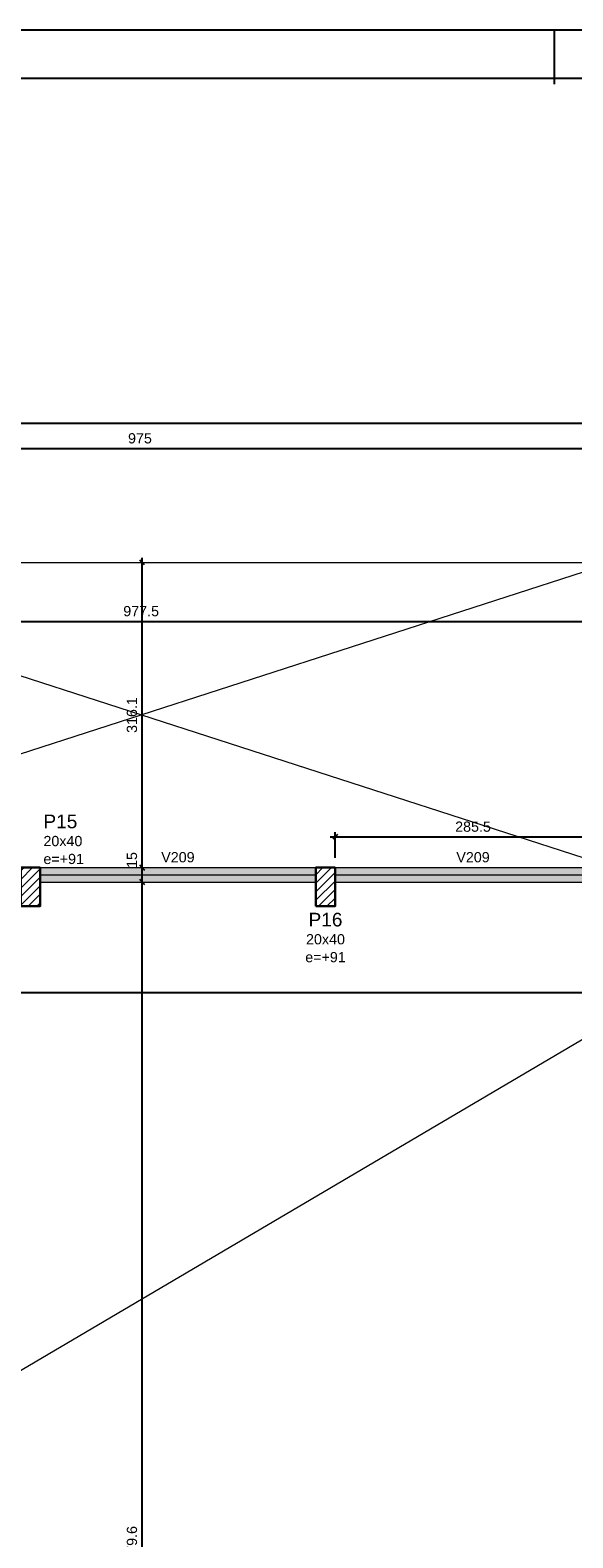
# Model space of a CAD drawing. Header units: millimetres. Extents: x 0 to 119, y 0 to 84.
# Tile 35 of 42: x 53 to 64, y 53 to 84. Entities that reach past the tile are written whole.
import ezdxf

# ---------------------------------------------------------------- set-up
doc = ezdxf.new("R2010")
doc.units = ezdxf.units.MM
doc.header["$MEASUREMENT"] = 0
doc.linetypes.add('NULL', pattern=[0])
doc.layers.get('0').update_dxf_attribs({"lineweight": 18})
for name, color, linetype, lineweight in [('FO-Aberturas', 7, 'Continuous', 5), ('FO-Cotas', 5, 'Continuous', 5), ('FO-Eixos', 5, 'Continuous', 5), ('FO-Hachura pilar que passa', 19, 'Continuous', 5), ('FO-Hachura viga', 43, 'Continuous', 5), ('FO-Pilares', 4, 'Continuous', 30), ('FO-Textos das vigas', 7, 'Continuous', 5), ('FO-Textos dos pilares', 7, 'Continuous', 5), ('FO-Vigas', 1, 'Continuous', 20)]:
    doc.layers.add(name, color=color, linetype=linetype, lineweight=lineweight)
doc.layers.add('SEDUC_MARF', color=1, linetype='Continuous')
doc.layers.add('SEDUC_MARGG', color=7, linetype='Continuous')
doc.styles.add('Arial', font='txt')
doc.dimstyles.new('UM_50.000000', dxfattribs={"dimtxt": 0.18, "dimasz": 0.1, "dimexe": 0.1, "dimexo": 0.2, "dimgap": 0, "dimtad": 1, "dimtih": 1, "dimtoh": 1, "dimdec": 1, "dimlfac": 50, "dimzin": 0, "dimdsep": 46, "dimtxsty": 'Standard', "dimcen": 0.09, "dimdle": 0.1, "dimadec": 1, "dimazin": 2, "dimtfac": 1, "dimtdec": 4, "dimtofl": 0, "dimtmove": 0, "dimatfit": 3, "dimfxl": 1, "dimtolj": 1, "dimarcsym": 0})

# ---------------------------------------------------------------- blocks, each defined once
blk = doc.blocks.new('_Oblique')
at = {"color": 0, "linetype": 'ByBlock', "lineweight": -2}
blk.add_line((-0.5, -0.5), (0.5, 0.5), dxfattribs=at)
blk = doc.blocks.new('*D15')
at = {"layer": 'Defpoints', "color": 0}
for p in [(64.577, 75.429), (45.077, 74.015), (64.577, 73.349)]:
    blk.add_point(p, dxfattribs=at)
at = {"layer": 'FO-Cotas', "color": 0, "lineweight": -2}
for p, q in [((44.977, 75.429), (64.677, 75.429)), ((45.077, 74.215), (45.077, 75.529)), ((64.577, 73.549), (64.577, 75.529))]:
    blk.add_line(p, q, dxfattribs=at)
at = {"layer": 'FO-Cotas', "color": 0, "lineweight": -2, "xscale": 0.1, "yscale": 0.1, "zscale": 0.1, "rotation": 180}
blk.add_blockref('_Oblique', (45.077, 75.429), dxfattribs=at)
at = {"layer": 'FO-Cotas', "color": 0, "lineweight": -2, "xscale": 0.1, "yscale": 0.1, "zscale": 0.1}
blk.add_blockref('_Oblique', (64.577, 75.429), dxfattribs=at)
at = {"layer": 'FO-Cotas', "color": 7, "insert": (54.827, 75.641), "char_height": 0.2118, "attachment_point": 5, "rotation": 0.0057, "style": 'Arial'}
blk.add_mtext('\\A1;975', dxfattribs=at)
blk = doc.blocks.new('*D21')
at = {"layer": 'Defpoints', "color": 0}
for p in [(80.237, 75.959), (10.937, 73.349), (80.237, 73.349)]:
    blk.add_point(p, dxfattribs=at)
at = {"layer": 'FO-Cotas', "color": 0, "lineweight": -2}
for p, q in [((10.837, 75.959), (80.337, 75.959)), ((10.937, 73.549), (10.937, 76.059)), ((80.237, 73.549), (80.237, 76.059))]:
    blk.add_line(p, q, dxfattribs=at)
at = {"layer": 'FO-Cotas', "color": 0, "lineweight": -2, "xscale": 0.1, "yscale": 0.1, "zscale": 0.1, "rotation": 180}
blk.add_blockref('_Oblique', (10.937, 75.959), dxfattribs=at)
at = {"layer": 'FO-Cotas', "color": 0, "lineweight": -2, "xscale": 0.1, "yscale": 0.1, "zscale": 0.1}
blk.add_blockref('_Oblique', (80.237, 75.959), dxfattribs=at)
at = {"layer": 'FO-Cotas', "color": 7, "insert": (45.587, 76.171), "char_height": 0.2118, "attachment_point": 5, "rotation": 0.0057, "style": 'Arial'}
blk.add_mtext('\\A1;3465', dxfattribs=at)
blk = doc.blocks.new('*D125')
at = {"layer": 'Defpoints', "color": 0}
for p in [(23.68, 64.156), (66.14, 64.156), (66.14, 64.156)]:
    blk.add_point(p, dxfattribs=at)
at = {"layer": 'FO-Cotas', "color": 0, "lineweight": -2}
blk.add_line((23.58, 64.156), (66.24, 64.156), dxfattribs=at)
at = {"layer": 'FO-Cotas', "color": 0, "lineweight": -2, "xscale": 0.1, "yscale": 0.1, "zscale": 0.1, "rotation": 180}
blk.add_blockref('_Oblique', (23.68, 64.156), dxfattribs=at)
at = {"layer": 'FO-Cotas', "color": 0, "lineweight": -2, "xscale": 0.1, "yscale": 0.1, "zscale": 0.1}
blk.add_blockref('_Oblique', (66.14, 64.156), dxfattribs=at)
at = {"layer": 'FO-Cotas', "color": 7, "insert": (44.91, 64.368), "char_height": 0.2118, "attachment_point": 5, "rotation": 0.0057, "style": 'Arial'}
blk.add_mtext('\\A1;2123', dxfattribs=at)
blk = doc.blocks.new('*D145')
at = {"layer": 'Defpoints', "color": 0}
for p in [(45.077, 71.849), (64.627, 71.849), (64.627, 71.849)]:
    blk.add_point(p, dxfattribs=at)
at = {"layer": 'FO-Cotas', "color": 0, "lineweight": -2}
blk.add_line((44.977, 71.849), (64.727, 71.849), dxfattribs=at)
at = {"layer": 'FO-Cotas', "color": 0, "lineweight": -2, "xscale": 0.1, "yscale": 0.1, "zscale": 0.1, "rotation": 180}
blk.add_blockref('_Oblique', (45.077, 71.849), dxfattribs=at)
at = {"layer": 'FO-Cotas', "color": 0, "lineweight": -2, "xscale": 0.1, "yscale": 0.1, "zscale": 0.1}
blk.add_blockref('_Oblique', (64.627, 71.849), dxfattribs=at)
at = {"layer": 'FO-Cotas', "color": 7, "insert": (54.852, 72.06), "char_height": 0.2118, "attachment_point": 5, "rotation": 0.0057, "style": 'Arial'}
blk.add_mtext('\\A1;977.5', dxfattribs=at)
blk = doc.blocks.new('*D209')
at = {"layer": 'Defpoints', "color": 0}
for p in [(54.874, 66.447), (54.874, 66.447), (54.874, 38.856)]:
    blk.add_point(p, dxfattribs=at)
at = {"layer": 'FO-Cotas', "color": 0, "lineweight": -2}
blk.add_line((54.874, 38.756), (54.874, 66.547), dxfattribs=at)
at = {"layer": 'FO-Cotas', "color": 0, "lineweight": -2, "xscale": 0.1, "yscale": 0.1, "zscale": 0.1}
for p, rotation in [((54.874, 66.447), 90), ((54.874, 38.856), 270)]:
    blk.add_blockref('_Oblique', p, dxfattribs=dict(at, rotation=rotation))
at = {"layer": 'FO-Cotas', "color": 7, "insert": (54.662, 52.651), "char_height": 0.2118, "attachment_point": 5, "rotation": 90, "style": 'Arial'}
blk.add_mtext('\\A1;1379.6', dxfattribs=at)
blk = doc.blocks.new('*D210')
at = {"layer": 'Defpoints', "color": 0}
for p in [(54.874, 66.747), (54.874, 66.747), (54.874, 66.447)]:
    blk.add_point(p, dxfattribs=at)
at = {"layer": 'FO-Cotas', "color": 0, "lineweight": -2}
blk.add_line((54.874, 66.347), (54.874, 66.847), dxfattribs=at)
at = {"layer": 'FO-Cotas', "color": 0, "lineweight": -2, "xscale": 0.1, "yscale": 0.1, "zscale": 0.1}
for p, rotation in [((54.874, 66.747), 90), ((54.874, 66.447), 270)]:
    blk.add_blockref('_Oblique', p, dxfattribs=dict(at, rotation=rotation))
at = {"layer": 'FO-Cotas', "color": 7, "insert": (54.662, 66.904), "char_height": 0.2118, "attachment_point": 5, "rotation": 90, "style": 'Arial'}
blk.add_mtext('\\A1;15', dxfattribs=at)
blk = doc.blocks.new('*D211')
at = {"layer": 'Defpoints', "color": 0}
for p in [(54.874, 73.069), (54.874, 73.069), (54.874, 66.747)]:
    blk.add_point(p, dxfattribs=at)
at = {"layer": 'FO-Cotas', "color": 0, "lineweight": -2}
blk.add_line((54.874, 66.647), (54.874, 73.169), dxfattribs=at)
at = {"layer": 'FO-Cotas', "color": 0, "lineweight": -2, "xscale": 0.1, "yscale": 0.1, "zscale": 0.1}
for p, rotation in [((54.874, 73.069), 90), ((54.874, 66.747), 270)]:
    blk.add_blockref('_Oblique', p, dxfattribs=dict(at, rotation=rotation))
at = {"layer": 'FO-Cotas', "color": 7, "insert": (54.662, 69.908), "char_height": 0.2118, "attachment_point": 5, "rotation": 90, "style": 'Arial'}
blk.add_mtext('\\A1;316.1', dxfattribs=at)
blk = doc.blocks.new('*D254')
at = {"layer": 'Defpoints', "color": 0}
for p in [(64.577, 67.383), (58.868, 66.747), (64.577, 66.747)]:
    blk.add_point(p, dxfattribs=at)
at = {"layer": 'FO-Cotas', "color": 0, "lineweight": -2}
for p, q in [((58.868, 66.947), (58.868, 67.483)), ((64.577, 66.947), (64.577, 67.483)), ((58.768, 67.383), (64.677, 67.383))]:
    blk.add_line(p, q, dxfattribs=at)
at = {"layer": 'FO-Cotas', "color": 0, "lineweight": -2, "xscale": 0.1, "yscale": 0.1, "zscale": 0.1, "rotation": 180}
blk.add_blockref('_Oblique', (58.868, 67.383), dxfattribs=at)
at = {"layer": 'FO-Cotas', "color": 0, "lineweight": -2, "xscale": 0.1, "yscale": 0.1, "zscale": 0.1}
blk.add_blockref('_Oblique', (64.577, 67.383), dxfattribs=at)
at = {"layer": 'FO-Cotas', "color": 7, "insert": (61.722, 67.594), "char_height": 0.2118, "attachment_point": 5, "rotation": 0.0057, "style": 'Arial'}
blk.add_mtext('\\A1;285.5', dxfattribs=at)

msp = doc.modelspace()

# ---------------------------------------------------------------- hatches: boundary and pattern name
at = {"layer": 'FO-Hachura pilar que passa', "linetype": 'Continuous'}
h = msp.add_hatch(dxfattribs=at)
h.set_pattern_fill('ANSI31', color=19, style=0)
h.paths.add_polyline_path([(52.3588, 65.9471), (52.5588, 65.9471), (52.7588, 65.9471), (52.7588, 66.3471), (52.7588, 66.7471), (52.5588, 66.7471), (52.3588, 66.7471), (52.3588, 66.3471)])
h = msp.add_hatch(dxfattribs=at)
h.set_pattern_fill('ANSI31', color=19, style=0)
h.paths.add_polyline_path([(58.4676, 65.9471), (58.6676, 65.9471), (58.8676, 65.9471), (58.8676, 66.3471), (58.8676, 66.7471), (58.6676, 66.7471), (58.4676, 66.7471), (58.4676, 66.3471)])
at = {"layer": 'FO-Hachura viga', "linetype": 'Continuous'}
for points in [[(58.4676, 66.7471), (58.4676, 66.7471), (52.7588, 66.7471), (52.7588, 66.4471), (58.4676, 66.4471), (58.4676, 66.7471)], [(64.5766, 66.7471), (64.5766, 66.7471), (58.8676, 66.7471), (58.8676, 66.4471), (64.5766, 66.4471), (64.5766, 66.7471)]]:
    msp.add_hatch(color=43, dxfattribs=at).paths.add_polyline_path(points)

# ---------------------------------------------------------------- linework, layer by layer
at = {"layer": 'FO-Aberturas'}
for p, q in [((64.627, 66.7475), (45.077, 73.0685)), ((64.577, 73.0525), (45.077, 66.7475)), ((29.4, 42.7945), (66.14, 64.4595))]:
    msp.add_line(p, q, dxfattribs=at)
at = {"layer": 'FO-Eixos'}
for p, q in [((52.7588, 66.5971), (58.4676, 66.5971)), ((58.8676, 66.5971), (64.5766, 66.5971))]:
    msp.add_line(p, q, dxfattribs=at)
at = {"layer": 'FO-Pilares'}
for points in [[(52.3588, 65.9471), (52.5588, 65.9471), (52.7588, 65.9471), (52.7588, 66.3471), (52.7588, 66.7471), (52.5588, 66.7471), (52.3588, 66.7471), (52.3588, 66.3471), (52.3588, 65.9471)], [(58.4676, 65.9471), (58.6676, 65.9471), (58.8676, 65.9471), (58.8676, 66.3471), (58.8676, 66.7471), (58.6676, 66.7471), (58.4676, 66.7471), (58.4676, 66.3471), (58.4676, 65.9471)]]:
    msp.add_lwpolyline(points, close=True, dxfattribs=at)
at = {"layer": 'FO-Vigas'}
for p, q in [((45.0766, 73.0685), (64.5766, 73.0685)), ((52.7588, 66.7471), (58.4676, 66.7471)), ((58.8676, 66.7471), (64.5766, 66.7471)), ((52.7588, 66.4471), (58.4676, 66.4471)), ((58.8676, 66.4471), (64.5766, 66.4471))]:
    msp.add_line(p, q, dxfattribs=at)
at = {"layer": 'SEDUC_MARF'}
msp.add_line((63.4015, 84.1), (63.4015, 82.9804), dxfattribs=at)
msp.add_lwpolyline([(118.9, 84.1), (0, 84.1), (0, 0), (118.9, 0)], close=True, dxfattribs=at)
at = {"layer": 'SEDUC_MARGG'}
msp.add_lwpolyline([(2.5, 1), (117.9, 1), (117.9, 83.1), (2.5, 83.1), (2.5, 1)], dxfattribs=at)

# ---------------------------------------------------------------- texts
at = {"layer": 'FO-Textos das vigas', "linetype": 'NULL', "char_height": 0.2118, "width": 1.354561, "attachment_point": 8, "line_spacing_factor": 0.798, "style": 'Arial'}
for insert in [(55.613, 66.8534), (61.722, 66.8534)]:
    msp.add_mtext('V209', dxfattribs=dict(at, insert=insert))
at = {"layer": 'FO-Textos dos pilares', "linetype": 'NULL', "line_spacing_factor": 0.798, "style": 'Arial'}
for s, insert, char_height, width, attachment_point in [('P15', (52.829, 67.5587), 0.2824, 1.387852, 7), ('20x40', (52.829, 67.1884), 0.2118, 1.580273, 7), ('e=+91', (52.829, 66.8174), 0.2118, 1.645127, 7), ('P16', (58.668, 65.5237), 0.2824, 1.387852, 8), ('20x40', (58.668, 65.1534), 0.2118, 1.580273, 8), ('e=+91', (58.668, 64.7824), 0.2118, 1.645127, 8)]:
    msp.add_mtext(s, dxfattribs=dict(at, insert=insert, char_height=char_height, width=width, attachment_point=attachment_point))

# ---------------------------------------------------------------- dimensions: what is measured, and where the dimension line sits
at = {"layer": 'FO-Cotas'}
for base, p1, p2, override, picture, middle, turn in [((80.2372, 75.9588), (10.9366, 73.3485), (80.2372, 73.3485), {"dimtxt": 0.2118, "dimasz": 0.1, "dimexe": 0.1, "dimexo": 0.2, "dimtad": 1, "dimtih": 0, "dimtoh": 0, "dimdec": 1, "dimlfac": 50, "dimzin": 8, "dimtxsty": 'Arial', "dimblk": 'Oblique', "dimblk1": 'Oblique', "dimblk2": 'Oblique', "dimsah": 1, "dimdle": 0.1, "dimse1": 0, "dimse2": 0, "dimclrt": 7, "dimadec": 1, "dimazin": 3, "dimtmove": 2, "dimldrblk": 'Oblique'}, '*D21', (45.5869, 76.1706), 0.00573), ((64.5766, 75.4293), (45.0766, 74.0145), (64.5766, 73.3485), {"dimtxt": 0.2118, "dimasz": 0.1, "dimexe": 0.1, "dimexo": 0.2, "dimtad": 1, "dimtih": 0, "dimtoh": 0, "dimdec": 1, "dimlfac": 50, "dimzin": 8, "dimtxsty": 'Arial', "dimblk": 'Oblique', "dimblk1": 'Oblique', "dimblk2": 'Oblique', "dimsah": 1, "dimdle": 0.1, "dimse1": 0, "dimse2": 0, "dimclrt": 7, "dimadec": 1, "dimazin": 3, "dimtmove": 2, "dimldrblk": 'Oblique'}, '*D15', (54.8266, 75.6411), 0.00573), ((64.6266, 71.8485), (45.0766, 71.8485), (64.6266, 71.8485), {"dimtxt": 0.2118, "dimasz": 0.1, "dimexe": 0.1, "dimexo": 0.2, "dimtad": 1, "dimtih": 0, "dimtoh": 0, "dimdec": 1, "dimlfac": 50, "dimzin": 8, "dimtxsty": 'Arial', "dimblk": 'Oblique', "dimblk1": 'Oblique', "dimblk2": 'Oblique', "dimsah": 1, "dimdle": 0.1, "dimse1": 1, "dimse2": 1, "dimclrt": 7, "dimadec": 1, "dimazin": 3, "dimtmove": 2, "dimldrblk": 'Oblique'}, '*D145', (54.8516, 72.0603), 0.00573), ((64.5766433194, 67.3825160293), (58.8676433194, 66.7471160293), (64.5766433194, 66.7471160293), {"dimtxt": 0.2118, "dimasz": 0.1, "dimexe": 0.1, "dimexo": 0.2, "dimtad": 1, "dimtih": 0, "dimtoh": 0, "dimdec": 1, "dimlfac": 50, "dimzin": 8, "dimtxsty": 'Arial', "dimblk": 'Oblique', "dimblk1": 'Oblique', "dimblk2": 'Oblique', "dimsah": 1, "dimdle": 0.1, "dimse1": 0, "dimse2": 0, "dimclrt": 7, "dimadec": 1, "dimazin": 3, "dimtmove": 2, "dimldrblk": 'Oblique'}, '*D254', (61.7221433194, 67.5943160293), 0.005729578), ((66.14, 64.1563), (23.68, 64.1563), (66.14, 64.1563), {"dimtxt": 0.2118, "dimasz": 0.1, "dimexe": 0.1, "dimexo": 0.2, "dimtad": 1, "dimtih": 0, "dimtoh": 0, "dimdec": 1, "dimlfac": 50, "dimzin": 8, "dimtxsty": 'Arial', "dimblk": 'Oblique', "dimblk1": 'Oblique', "dimblk2": 'Oblique', "dimsah": 1, "dimdle": 0.1, "dimse1": 1, "dimse2": 1, "dimclrt": 7, "dimadec": 1, "dimazin": 3, "dimtmove": 2, "dimldrblk": 'Oblique'}, '*D125', (44.91, 64.3681), 0.00573)]:
    dim = msp.add_linear_dim(base=base, p1=p1, p2=p2, dimstyle='UM_50.000000', override=override, dxfattribs=at)
    dim.commit()
    dim.dimension.update_dxf_attribs({"geometry": picture, "text_midpoint": middle, "dimtype": 160, "text_rotation": turn})
for base, p1, p2, picture, middle in [((54.874, 73.0685), (54.874, 66.7471), (54.874, 73.0685), '*D211', (54.6622, 69.9078)), ((54.874, 66.7471), (54.874, 66.4471), (54.874, 66.7471), '*D210', (54.6622, 66.9044)), ((54.874, 66.4471), (54.874, 38.8555), (54.874, 66.4471), '*D209', (54.6622, 52.6513))]:
    dim = msp.add_linear_dim(base=base, p1=p1, p2=p2, angle=90, dimstyle='UM_50.000000', override={"dimtxt": 0.2118, "dimasz": 0.1, "dimexe": 0.1, "dimexo": 0.2, "dimtad": 1, "dimtih": 0, "dimtoh": 0, "dimdec": 1, "dimlfac": 50, "dimzin": 8, "dimtxsty": 'Arial', "dimblk": 'Oblique', "dimblk1": 'Oblique', "dimblk2": 'Oblique', "dimsah": 1, "dimdle": 0.1, "dimse1": 1, "dimse2": 1, "dimclrt": 7, "dimadec": 1, "dimazin": 3, "dimtmove": 2, "dimldrblk": 'Oblique'}, dxfattribs=at)
    dim.commit()
    dim.dimension.update_dxf_attribs({"geometry": picture, "text_midpoint": middle, "dimtype": 160, "text_rotation": 90})

doc.saveas('drawing.dxf')
